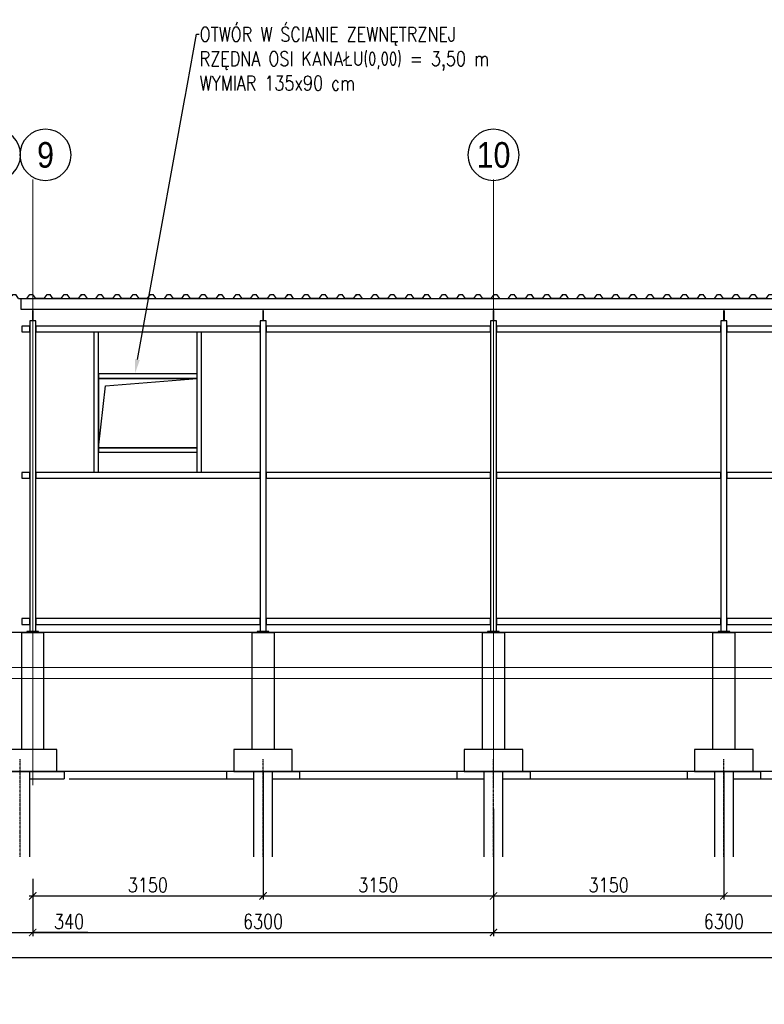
# Model space of a CAD drawing. Header units: millimetres. Extents: x -374129 to 1163271, y -112652 to 695637.
# Tile 229 of 256: x 38303 to 48483, y 50719 to 64180. Entities that reach past the tile are written whole.
import ezdxf
from ezdxf import colors
from ezdxf.entities.mleader import LeaderData, LeaderLine
from ezdxf.enums import TextEntityAlignment as Align
from ezdxf.math import Vec2, Vec3

# ---------------------------------------------------------------- set-up
doc = ezdxf.new("R2010")
doc.units = ezdxf.units.MM
doc.header["$PDMODE"] = 4
doc.linetypes.add('ACAD_ISO04W100', pattern=[30, 24, -3, 0, -3])
doc.linetypes.add('rcad -.-', pattern=[18, 12, -3, 0, -3])
doc.layers.add('A_HATCH', color=251, linetype='Continuous', lineweight=0)
doc.layers.add('KRT_osie', color=55, linetype='ACAD_ISO04W100', lineweight=18)
for name, color, linetype in [('KRT_fund', 3, 'Continuous'), ('KRT_izolacje', 252, 'Continuous'), ('KRT_opisy', 146, 'Continuous'), ('KRT_osie_budopis', 1, 'Continuous'), ('KRT_pale', 7, 'Continuous'), ('KRT_sciany', 2, 'Continuous'), ('KRT_stal', 4, 'Continuous'), ('KRT_technologia', 30, 'Continuous'), ('KRT_wymiary', 4, 'Continuous'), ('KRT_wymiary_100', 4, 'Continuous')]:
    doc.layers.add(name, color=color, linetype=linetype)
doc.styles.add('biuro 1', font='arial.ttf')
doc.styles.add('WYMIAR', font='romans.shx', dxfattribs={"width": 0.8})
doc.linetypes.add('podbeton', pattern='A,0.3,-0.1,[131,ltypeshp.shx,S=0.1,R=0,X=-0.1,Y=0],-0.1,0.3', length=0.8)
doc.linetypes.add('ZIGZAG', pattern='A,0.0001,-0.2,[131,ltypeshp.shx,S=0.2,R=0,X=-0.2,Y=0],-0.4,[131,ltypeshp.shx,S=0.2,R=180,X=0.2,Y=0],-0.2', length=0.8001)
doc.dimstyles.new('KRT_1-100', dxfattribs={"dimscale": 100, "dimtxt": 2, "dimasz": 1, "dimexe": 0.5, "dimexo": 0, "dimgap": 0.5, "dimtad": 1, "dimdec": 1, "dimrnd": 0.1, "dimzin": 9, "dimdsep": 46, "dimtxsty": 'WYMIAR', "dimblk": 'ARCHTICK', "dimcen": 0.09, "dimdle": 0.5, "dimclrd": 1, "dimclre": 252, "dimclrt": 256, "dimadec": 0, "dimazin": 0, "dimtfac": 1, "dimtdec": 1, "dimtmove": 0, "dimatfit": 3, "dimfxl": 1, "dimtolj": 1, "dimtzin": 0, "dimarcsym": 0})

# ---------------------------------------------------------------- blocks, each defined once
blk = doc.blocks.new('TR55')
at = {"color": 0}
for p, q in [((-980, 0), (-992, -16)), ((-980, 0), (-940, 0)), ((-900, -55), (-940, 0)), ((-786, -55), (-745, 0)), ((-745, 0), (-705, 0)), ((-664, -55), (-705, 0)), ((-550, -55), (-510, 0)), ((-510, 0), (-470, 0)), ((-430, -55), (-470, 0)), ((-316, -55), (-275, 0)), ((-275, 0), (-235, 0)), ((-194, -55), (-235, 0)), ((-80, -55), (-40, 0)), ((-40, 0), (0, 0)), ((-900, -55), (-786, -55)), ((-550, -55), (-664, -55)), ((-316, -55), (-430, -55)), ((-80, -55), (-194, -55))]:
    blk.add_line(p, q, dxfattribs=at)
blk = doc.blocks.new('opis_osi')
at = {"linetype": 'Continuous'}
for start, end in [(90, 180), (0, 90), (180, 270), (270, 0)]:
    blk.add_arc((0, -37.5), 35, start, end, dxfattribs=at)
at = {"color": 0, "linetype": 'Continuous', "style": 'biuro 1', "width": 0.85}
blk.add_attdef('AA', text='', height=35, dxfattribs=at).set_placement((0.1, -37.5), align=Align.MIDDLE_CENTER)
blk = doc.blocks.new('pale300')
at = {"color": 1, "linetype": 'rcad -.-', "ltscale": 0.2}
blk.add_line((0, -1165), (0, 169), dxfattribs=at)
at = {"color": 6, "linetype": 'ZIGZAG'}
for points in [[(130, -1165), (130, 0)], [(-130, 0), (-130, -1165)]]:
    blk.add_lwpolyline(points, dxfattribs=at)
blk = doc.blocks.new('slup160')
at = {"layer": 'KRT_stal'}
h = blk.add_hatch(color=256, dxfattribs=at)
h.dxf.hatch_style = 1
h.paths.add_polyline_path([(41, 4420), (-41, 4420), (-41, 4413), (-12, 4413, -0.414214), (-3, 4404), (-3, 4276, -0.414214), (-11, 4267), (-41, 4267), (-41, 4260), (41, 4260), (41, 4267), (12, 4267, -0.414214), (2, 4276), (2, 4404, -0.414214), (11, 4413), (41, 4413)])
for p, q in [((-3, 4404), (-3, 4276)), ((2, 4404), (2, 4276))]:
    blk.add_line(p, q, dxfattribs=at)
for points in [[(-41, 12), (41, 12), (41, 4260), (-41, 4260)], [(-80, 0), (80, 0), (80, 12), (-80, 12)]]:
    blk.add_lwpolyline(points, close=True, dxfattribs=at)
blk = doc.blocks.new('_ArchTick')
at = {"color": 0, "linetype": 'ByBlock', "const_width": 0.15}
blk.add_lwpolyline([(-0.5, -0.5), (0.5, 0.5)], dxfattribs=at)
blk = doc.blocks.new('*D330')
at = {"layer": 'Defpoints', "color": 0, "transparency": 16777216}
for p in [(38480, 52435), (44780, 52443), (44780, 51701)]:
    blk.add_point(p, dxfattribs=at)
at = {"layer": 'KRT_wymiary_100', "color": 252, "lineweight": -2, "transparency": 16777216}
for p, q in [((38480, 52435), (38480, 51651)), ((44780, 52443), (44780, 51651))]:
    blk.add_line(p, q, dxfattribs=at)
at = {"layer": 'KRT_wymiary_100', "color": 1, "lineweight": -2, "transparency": 16777216}
blk.add_line((38430, 51701), (44830, 51701), dxfattribs=at)
at = {"layer": 'KRT_wymiary_100', "color": 1, "lineweight": -2, "transparency": 16777216, "xscale": 100, "yscale": 100, "zscale": 100, "rotation": 180}
blk.add_blockref('_ArchTick', (38480, 51701), dxfattribs=at)
at = {"layer": 'KRT_wymiary_100', "color": 1, "lineweight": -2, "transparency": 16777216, "xscale": 100, "yscale": 100, "zscale": 100}
blk.add_blockref('_ArchTick', (44780, 51701), dxfattribs=at)
at = {"layer": 'KRT_wymiary_100', "transparency": 16777216, "insert": (41630, 51851), "char_height": 200, "attachment_point": 5, "style": 'WYMIAR'}
blk.add_mtext('\\A1;6300', dxfattribs=at)
blk = doc.blocks.new('*D331')
at = {"layer": 'Defpoints', "color": 0, "transparency": 16777216}
for p in [(41630, 53902), (38480, 52425), (41630, 52200)]:
    blk.add_point(p, dxfattribs=at)
at = {"layer": 'KRT_wymiary_100', "color": 252, "lineweight": -2, "transparency": 16777216}
for p, q in [((41630, 53902), (41630, 52150)), ((38480, 52425), (38480, 52150))]:
    blk.add_line(p, q, dxfattribs=at)
at = {"layer": 'KRT_wymiary_100', "color": 1, "lineweight": -2, "transparency": 16777216}
blk.add_line((38430, 52200), (41680, 52200), dxfattribs=at)
at = {"layer": 'KRT_wymiary_100', "color": 1, "lineweight": -2, "transparency": 16777216, "xscale": 100, "yscale": 100, "zscale": 100, "rotation": 180}
blk.add_blockref('_ArchTick', (38480, 52200), dxfattribs=at)
at = {"layer": 'KRT_wymiary_100', "color": 1, "lineweight": -2, "transparency": 16777216, "xscale": 100, "yscale": 100, "zscale": 100}
blk.add_blockref('_ArchTick', (41630, 52200), dxfattribs=at)
at = {"layer": 'KRT_wymiary_100', "transparency": 16777216, "insert": (40055, 52350), "char_height": 200, "attachment_point": 5, "style": 'WYMIAR'}
blk.add_mtext('\\A1;3150', dxfattribs=at)
blk = doc.blocks.new('*D332')
at = {"layer": 'Defpoints', "color": 0, "transparency": 16777216}
for p in [(41630, 53902), (44780, 53390), (44780, 52200)]:
    blk.add_point(p, dxfattribs=at)
at = {"layer": 'KRT_wymiary_100', "color": 252, "lineweight": -2, "transparency": 16777216}
for p, q in [((41630, 53902), (41630, 52150)), ((44780, 53390), (44780, 52150))]:
    blk.add_line(p, q, dxfattribs=at)
at = {"layer": 'KRT_wymiary_100', "color": 1, "lineweight": -2, "transparency": 16777216}
blk.add_line((41580, 52200), (44830, 52200), dxfattribs=at)
at = {"layer": 'KRT_wymiary_100', "color": 1, "lineweight": -2, "transparency": 16777216, "xscale": 100, "yscale": 100, "zscale": 100, "rotation": 180}
blk.add_blockref('_ArchTick', (41630, 52200), dxfattribs=at)
at = {"layer": 'KRT_wymiary_100', "color": 1, "lineweight": -2, "transparency": 16777216, "xscale": 100, "yscale": 100, "zscale": 100}
blk.add_blockref('_ArchTick', (44780, 52200), dxfattribs=at)
at = {"layer": 'KRT_wymiary_100', "transparency": 16777216, "insert": (43205, 52350), "char_height": 200, "attachment_point": 5, "style": 'WYMIAR'}
blk.add_mtext('\\A1;3150', dxfattribs=at)
blk = doc.blocks.new('*D333')
at = {"layer": 'Defpoints', "color": 0, "transparency": 16777216}
for p in [(44780, 52435), (51080, 52443), (51080, 51701)]:
    blk.add_point(p, dxfattribs=at)
at = {"layer": 'KRT_wymiary_100', "color": 252, "lineweight": -2, "transparency": 16777216}
for p, q in [((44780, 52435), (44780, 51651)), ((51080, 52443), (51080, 51651))]:
    blk.add_line(p, q, dxfattribs=at)
at = {"layer": 'KRT_wymiary_100', "color": 1, "lineweight": -2, "transparency": 16777216}
blk.add_line((44730, 51701), (51130, 51701), dxfattribs=at)
at = {"layer": 'KRT_wymiary_100', "color": 1, "lineweight": -2, "transparency": 16777216, "xscale": 100, "yscale": 100, "zscale": 100, "rotation": 180}
blk.add_blockref('_ArchTick', (44780, 51701), dxfattribs=at)
at = {"layer": 'KRT_wymiary_100', "color": 1, "lineweight": -2, "transparency": 16777216, "xscale": 100, "yscale": 100, "zscale": 100}
blk.add_blockref('_ArchTick', (51080, 51701), dxfattribs=at)
at = {"layer": 'KRT_wymiary_100', "transparency": 16777216, "insert": (47930, 51851), "char_height": 200, "attachment_point": 5, "style": 'WYMIAR'}
blk.add_mtext('\\A1;6300', dxfattribs=at)
blk = doc.blocks.new('*D334')
at = {"layer": 'Defpoints', "color": 0, "transparency": 16777216}
for p in [(47930, 53902), (44780, 52425), (47930, 52200)]:
    blk.add_point(p, dxfattribs=at)
at = {"layer": 'KRT_wymiary_100', "color": 252, "lineweight": -2, "transparency": 16777216}
for p, q in [((47930, 53902), (47930, 52150)), ((44780, 52425), (44780, 52150))]:
    blk.add_line(p, q, dxfattribs=at)
at = {"layer": 'KRT_wymiary_100', "color": 1, "lineweight": -2, "transparency": 16777216}
blk.add_line((44730, 52200), (47980, 52200), dxfattribs=at)
at = {"layer": 'KRT_wymiary_100', "color": 1, "lineweight": -2, "transparency": 16777216, "xscale": 100, "yscale": 100, "zscale": 100, "rotation": 180}
blk.add_blockref('_ArchTick', (44780, 52200), dxfattribs=at)
at = {"layer": 'KRT_wymiary_100', "color": 1, "lineweight": -2, "transparency": 16777216, "xscale": 100, "yscale": 100, "zscale": 100}
blk.add_blockref('_ArchTick', (47930, 52200), dxfattribs=at)
at = {"layer": 'KRT_wymiary_100', "transparency": 16777216, "insert": (46355, 52350), "char_height": 200, "attachment_point": 5, "style": 'WYMIAR'}
blk.add_mtext('\\A1;3150', dxfattribs=at)
blk = doc.blocks.new('*D335')
at = {"layer": 'Defpoints', "color": 0, "transparency": 16777216}
for p in [(47930, 53902), (51080, 53390), (51080, 52200)]:
    blk.add_point(p, dxfattribs=at)
at = {"layer": 'KRT_wymiary_100', "color": 252, "lineweight": -2, "transparency": 16777216}
for p, q in [((47930, 53902), (47930, 52150)), ((51080, 53390), (51080, 52150))]:
    blk.add_line(p, q, dxfattribs=at)
at = {"layer": 'KRT_wymiary_100', "color": 1, "lineweight": -2, "transparency": 16777216}
blk.add_line((47880, 52200), (51130, 52200), dxfattribs=at)
at = {"layer": 'KRT_wymiary_100', "color": 1, "lineweight": -2, "transparency": 16777216, "xscale": 100, "yscale": 100, "zscale": 100, "rotation": 180}
blk.add_blockref('_ArchTick', (47930, 52200), dxfattribs=at)
at = {"layer": 'KRT_wymiary_100', "color": 1, "lineweight": -2, "transparency": 16777216, "xscale": 100, "yscale": 100, "zscale": 100}
blk.add_blockref('_ArchTick', (51080, 52200), dxfattribs=at)
at = {"layer": 'KRT_wymiary_100', "transparency": 16777216, "insert": (49505, 52350), "char_height": 200, "attachment_point": 5, "style": 'WYMIAR'}
blk.add_mtext('\\A1;3150', dxfattribs=at)
blk = doc.blocks.new('*D346')
at = {"layer": 'Defpoints', "color": 0, "transparency": 16777216}
for p in [(38140, 52443), (38480, 51937), (38480, 51701)]:
    blk.add_point(p, dxfattribs=at)
at = {"layer": 'KRT_wymiary_100', "color": 252, "lineweight": -2, "transparency": 16777216}
for p, q in [((38140, 52443), (38140, 51651)), ((38480, 51937), (38480, 51651))]:
    blk.add_line(p, q, dxfattribs=at)
at = {"layer": 'KRT_wymiary_100', "color": 1, "lineweight": -2, "transparency": 16777216}
for p, q in [((38090, 51701), (38530, 51701)), ((39233, 51701), (38480, 51701))]:
    blk.add_line(p, q, dxfattribs=at)
at = {"layer": 'KRT_wymiary_100', "color": 1, "lineweight": -2, "transparency": 16777216, "xscale": 100, "yscale": 100, "zscale": 100, "rotation": 180}
blk.add_blockref('_ArchTick', (38140, 51701), dxfattribs=at)
at = {"layer": 'KRT_wymiary_100', "color": 1, "lineweight": -2, "transparency": 16777216, "xscale": 100, "yscale": 100, "zscale": 100}
blk.add_blockref('_ArchTick', (38480, 51701), dxfattribs=at)
at = {"layer": 'KRT_wymiary_100', "transparency": 16777216, "insert": (38977, 51851), "char_height": 200, "attachment_point": 5, "style": 'WYMIAR'}
blk.add_mtext('\\A1;340', dxfattribs=at)
blk = doc.blocks.new('*D376')
at = {"layer": 'Defpoints', "color": 0, "transparency": 16777216}
for p in [(-150, 52111), (70320, 51863), (70320, 51359)]:
    blk.add_point(p, dxfattribs=at)
at = {"layer": 'KRT_wymiary', "color": 252, "lineweight": -2, "transparency": 16777216}
for p, q in [((-150, 52111), (-150, 51309)), ((70320, 51863), (70320, 51309))]:
    blk.add_line(p, q, dxfattribs=at)
at = {"layer": 'KRT_wymiary', "color": 1, "lineweight": -2, "transparency": 16777216}
blk.add_line((-200, 51359), (70370, 51359), dxfattribs=at)
at = {"layer": 'KRT_wymiary', "color": 1, "lineweight": -2, "transparency": 16777216, "xscale": 100, "yscale": 100, "zscale": 100, "rotation": 180}
blk.add_blockref('_ArchTick', (-150, 51359), dxfattribs=at)
at = {"layer": 'KRT_wymiary', "color": 1, "lineweight": -2, "transparency": 16777216, "xscale": 100, "yscale": 100, "zscale": 100}
blk.add_blockref('_ArchTick', (70320, 51359), dxfattribs=at)
at = {"layer": 'KRT_wymiary', "transparency": 16777216, "insert": (35085, 51509), "char_height": 200, "attachment_point": 5, "style": 'WYMIAR'}
blk.add_mtext('\\A1;70470', dxfattribs=at)

msp = doc.modelspace()

# ---------------------------------------------------------------- linework, layer by layer
at = {"layer": 'A_HATCH', "color": 3}
msp.add_line((0, 55321.74), (70851.38, 55321.74), dxfattribs=at)
at = {"layer": 'A_HATCH', "color": 1}
msp.add_line((0, 55171.74), (70851.38, 55171.74), dxfattribs=at)
at = {"layer": 'KRT_sciany', "color": 2}
for p, q in [((70170, 55801.74), (150, 55801.74)), ((70720, 53901.74), (400, 53901.74))]:
    msp.add_line(p, q, dxfattribs=at)
at = {"layer": 'KRT_stal'}
msp.add_lwpolyline([(38320, 60221.74), (57540, 60221.74), (57540, 60361.74), (38320, 60361.74)], close=True, dxfattribs=at)
at = {"layer": 'KRT_stal', "color": 1}
for points in [[(38330, 59911.74), (38439, 59911.74), (38439, 59991.74), (38330, 59991.74)], [(38521, 59911.74), (41589, 59911.74), (41589, 59991.74), (38521, 59991.74)], [(41671, 59911.74), (44739, 59911.74), (44739, 59991.74), (41671, 59991.74)], [(44821, 59911.74), (47889, 59911.74), (47889, 59991.74), (44821, 59991.74)], [(47971, 59911.74), (51039, 59911.74), (51039, 59991.74), (47971, 59991.74)], [(39380, 58266.74), (40730, 58266.74), (40730, 58326.74), (39380, 58326.74)], [(38330, 57911.74), (38439, 57911.74), (38439, 57991.74), (38330, 57991.74)], [(38521, 57911.74), (41589, 57911.74), (41589, 57991.74), (38521, 57991.74)], [(41671, 57911.74), (44739, 57911.74), (44739, 57991.74), (41671, 57991.74)], [(44821, 57911.74), (47889, 57911.74), (47889, 57991.74), (44821, 57991.74)], [(47971, 57911.74), (51039, 57911.74), (51039, 57991.74), (47971, 57991.74)], [(38330, 55911.74), (38439, 55911.74), (38439, 55991.74), (38330, 55991.74)], [(38521, 55911.74), (41589, 55911.74), (41589, 55991.74), (38521, 55991.74)], [(41671, 55911.74), (44739, 55911.74), (44739, 55991.74), (41671, 55991.74)], [(44821, 55911.74), (47889, 55911.74), (47889, 55991.74), (44821, 55991.74)], [(47971, 55911.74), (51039, 55911.74), (51039, 55991.74), (47971, 55991.74)]]:
    msp.add_lwpolyline(points, close=True, dxfattribs=at)
at = {"layer": 'KRT_technologia'}
msp.add_line((39380, 58326.74), (39474.71, 59173.94), dxfattribs=at)

# ---------------------------------------------------------------- block references
at = {"layer": 'KRT_izolacje', "color": 8}
for p in [(39187.82, 60421.74), (40127.82, 60421.74), (41067.82, 60421.74), (42007.82, 60421.74), (42947.82, 60421.74), (43887.82, 60421.74), (44827.82, 60421.74), (45767.82, 60421.74), (46707.82, 60421.74), (47647.82, 60421.74), (48587.82, 60421.74)]:
    msp.add_blockref('TR55', p, dxfattribs=at)
at = {"layer": 'KRT_osie_budopis', "color": 3, "xscale": 10, "yscale": 10, "zscale": 10}
for p, values in [((37965, 62706.63), {'AA': '8'}), ((38655, 62706.63), {'AA': '9'}), ((44780, 62706.63), {'AA': '10'})]:
    msp.add_blockref('opis_osi', p, dxfattribs=at).add_auto_attribs(values)
at = {"layer": 'KRT_stal'}
for p in [(38480, 55801.74), (41630, 55801.74), (44780, 55801.74), (47930, 55801.74)]:
    msp.add_blockref('slup160', p, dxfattribs=at)

# ---------------------------------------------------------------- leaders
at = {"layer": 'KRT_opisy', "color": 1}
ml = msp.add_multileader_mtext('Standard', dxfattribs=at)
ml.set_content('\\C54;POZ.3.5 STĘŻENIE ŚCIENNE ', style='WYMIAR')
ml.set_leader_properties()
ml.build(insert=Vec2(0, 0))
ml.multileader.update_dxf_attribs({"dogleg_length": 0.36, "arrow_head_size": 200, "scale": 100})
ctx = ml.context
ctx.base_point, ctx.scale, ctx.char_height, ctx.arrow_head_size, ctx.landing_gap_size, ctx.plane_origin = Vec3(4529.42, 61665.82), 100, 180, 200, 9, Vec3(-37440.97, -20773.81)
notes = []
notes.append((ctx, [(0, (1, 1, 0), (4493.42, 61665.82), (1, 0), 36, [(0, [(3495.35, 59721.27)], 0, [])])]))
ctx.mtext.insert, ctx.mtext.width, ctx.mtext.defined_height, ctx.mtext.flow_direction = Vec3(4538.42, 61755.82), 2657.9479, 1300.46, 5
ml = msp.add_multileader_mtext('Standard', dxfattribs=at)
ml.set_content('\\C54;POZ.3.0 BLACHA TRAPEZOWA {\\H0.8x;\\C6;\\P}\\C6;TR50.260.1038 gr.0,6 NEGATYW, BALEXMETAL ', style='WYMIAR')
ml.set_leader_properties()
ml.build(insert=Vec2(0, 0))
ml.multileader.update_dxf_attribs({"dogleg_length": 0.36, "arrow_head_size": 200, "scale": 100})
ctx = ml.context
ctx.base_point, ctx.scale, ctx.char_height, ctx.arrow_head_size, ctx.landing_gap_size, ctx.plane_origin = Vec3(27225.3, 61541.21), 100, 180, 200, 9, Vec3(-5530.01, -24015.67)
notes.append((ctx, [(0, (1, 1, 0), (26977.76, 61541.21), (1, 0), 247.54, [(1, [(24132.13, 59179.47)], 0, [])])]))
ctx.mtext.insert, ctx.mtext.width, ctx.mtext.defined_height, ctx.mtext.flow_direction = Vec3(27234.3, 61661.21), 5639.0794, 1400.46, 5
ml = msp.add_multileader_mtext('Standard', dxfattribs=at)
ml.set_content('{\\C2;POZ.3.3 PŁATEW DACHOWA}', style='WYMIAR')
ml.set_leader_properties()
ml.build(insert=Vec2(0, 0))
ml.multileader.update_dxf_attribs({"dogleg_length": 0.36, "arrow_head_size": 200, "scale": 100})
ctx = ml.context
ctx.base_point, ctx.scale, ctx.char_height, ctx.arrow_head_size, ctx.landing_gap_size, ctx.plane_origin = Vec3(16991.4, 61306.69), 100, 180, 200, 9, Vec3(-21279.78, -21222.93)
notes.append((ctx, [(0, (1, 1, 0), (16955.4, 61306.69), (1, 0), 36, [(0, [(16049.38, 60301.19)], 0, [])])]))
ctx.mtext.insert, ctx.mtext.width, ctx.mtext.defined_height, ctx.mtext.flow_direction = Vec3(17000.4, 61396.69), 2657.9479, 1300.46, 5
ml = msp.add_multileader_mtext('Standard', dxfattribs=at)
ml.set_content('{\\C2;POZ.3.1 SŁUP STALOWY IPE160}', style='WYMIAR')
ml.set_leader_properties()
ml.build(insert=Vec2(0, 0))
ml.multileader.update_dxf_attribs({"dogleg_length": 0.36, "arrow_head_size": 200, "scale": 100})
ctx = ml.context
ctx.base_point, ctx.scale, ctx.char_height, ctx.arrow_head_size, ctx.landing_gap_size, ctx.plane_origin = Vec3(16602.1, 58975.51), 100, 180, 200, 9, Vec3(-19791.88, -23040.01)
notes.append((ctx, [(0, (1, 1, 0), (16566.1, 58975.51), (1, 0), 36, [(1, [(15709, 59669.05)], 0, [])])]))
ctx.mtext.insert, ctx.mtext.width, ctx.mtext.defined_height, ctx.mtext.flow_direction = Vec3(16611.1, 59065.51), 1971.2586, 1300.46, 5
ml = msp.add_multileader_mtext('Standard', dxfattribs=at)
ml.set_content('\\C54;POZ.3.4 RYGLE ŚCIENNE ', style='WYMIAR')
ml.set_leader_properties()
ml.build(insert=Vec2(0, 0))
ml.multileader.update_dxf_attribs({"dogleg_length": 0.36, "arrow_head_size": 200, "scale": 100})
ctx = ml.context
ctx.base_point, ctx.scale, ctx.char_height, ctx.arrow_head_size, ctx.landing_gap_size, ctx.plane_origin = Vec3(16917.43, 56914.92), 100, 180, 200, 9, Vec3(-14345.93, -23638.15)
notes.append((ctx, [(0, (1, 1, 0), (16881.43, 56914.92), (1, 0), 36, [(0, [(16305.52, 55991.74), (16234.42, 57991.74)], 0, [])])]))
ctx.mtext.insert, ctx.mtext.width, ctx.mtext.defined_height, ctx.mtext.flow_direction = Vec3(16926.43, 57004.92), 1754.4091, 1300.46, 5
ml = msp.add_multileader_mtext('Standard', dxfattribs=at)
ml.set_content('\\C54;POZ.1.7 PODWALINA FUNDAMENTOWA 15x190cm', style='WYMIAR')
ml.set_leader_properties()
ml.build(insert=Vec2(0, 0))
ml.multileader.update_dxf_attribs({"dogleg_length": 0.36, "arrow_head_size": 200, "scale": 100})
ctx = ml.context
ctx.base_point, ctx.scale, ctx.char_height, ctx.arrow_head_size, ctx.landing_gap_size, ctx.plane_origin = Vec3(5820.13, 50860.39), 100, 180, 200, 9, Vec3(-30868.89, -28018.32)
notes.append((ctx, [(0, (1, 1, 0), (5784.13, 50860.39), (1, 0), 36, [(1, [(4195.72, 54183.21)], 0, [])])]))
ctx.mtext.insert, ctx.mtext.width, ctx.mtext.defined_height, ctx.mtext.flow_direction = Vec3(5829.13, 50950.39), 3482.7917, 1400.46, 5
for ctx, leaders in notes:
    for number, flags, end, landing, length, lines in leaders:
        leader = LeaderData()
        leader.index, (leader.has_last_leader_line, leader.has_dogleg_vector, leader.attachment_direction) = number, flags
        leader.last_leader_point, leader.dogleg_vector, leader.dogleg_length = Vec3(end), Vec3(landing), length
        for number, points, colour, breaks in lines:
            line = LeaderLine()
            line.index, line.vertices, line.color, line.breaks = number, Vec3.list(points), colors.encode_raw_color(colour), breaks
            leader.lines.append(line)
        ctx.leaders.append(leader)

# ---------------------------------------------------------------- next in the draw order: leaders
ml = msp.add_multileader_mtext('Standard', dxfattribs=at)
ml.set_content('\\C54;WARSTWY GRUNTU WEDŁUG PROJEKTU WZMOCNIENIA PODŁOŻA:\\P\\pi-3,l3,t3;{\\fSymbol|b0|i0|c2|p18;·^I}nB [Po/Pr] gr.40cm\\P{\\fSymbol|b0|i0|c2|p18;·^I}TŁUCZEŃ, ROZKRUSZ BETONOWY gr.30cm\\P{\\fSymbol|b0|i0|c2|p18;·^I}GRUNT RODZIMY \\fArial|b0|i0|c238|p34;\\W1;G\\fSymbol|b0|i0|c2|p18;p\\fArial|b0|i0|c238|p34;/G\\fSymbol|b0|i0|c2|p18;p\\fArial|b0|i0|c238|p34;z pl/tpl', style='WYMIAR')
ml.set_leader_properties()
ml.build(insert=Vec2(0, 0))
ml.multileader.update_dxf_attribs({"text_left_attachment_type": 6, "text_right_attachment_type": 6, "dogleg_length": 0.36, "arrow_head_size": 200, "scale": 100})
ctx = ml.context
ctx.base_point, ctx.scale, ctx.char_height, ctx.arrow_head_size, ctx.landing_gap_size, ctx.plane_origin = Vec3(-8776.91, 52138.72), 100, 200, 200, 9, Vec3(-44267.87, -29913.25)
ctx.left_attachment, ctx.right_attachment = 6, 6
notes = []
notes.append((ctx, [(0, (1, 1, 0), (-8812.91, 52138.72), (1, 0), 36, [(1, [(-8812.91, 54511.74)], 0, [])])]))
ctx.mtext.insert, ctx.mtext.width, ctx.mtext.defined_height, ctx.mtext.flow_direction = Vec3(-8767.91, 52394.12), 6873.6004, 1534.23, 5
ctx.mtext.has_bg_fill, ctx.mtext.bg_color, ctx.mtext.bg_scale_factor, ctx.mtext.bg_transparency, ctx.mtext.use_window_bg_color = 1, -1027028792, 1.5, 0, 1
for ctx, leaders in notes:
    for number, flags, end, landing, length, lines in leaders:
        leader = LeaderData()
        leader.index, (leader.has_last_leader_line, leader.has_dogleg_vector, leader.attachment_direction) = number, flags
        leader.last_leader_point, leader.dogleg_vector, leader.dogleg_length = Vec3(end), Vec3(landing), length
        for number, points, colour, breaks in lines:
            line = LeaderLine()
            line.index, line.vertices, line.color, line.breaks = number, Vec3.list(points), colors.encode_raw_color(colour), breaks
            leader.lines.append(line)
        ctx.leaders.append(leader)

# ---------------------------------------------------------------- next in the draw order: linework, layer by layer
at = {"layer": 'KRT_fund', "color": 1, "linetype": 'podbeton'}
for p, q in [((38810, 53901.74), (38910, 53901.74)), ((38910, 53901.74), (38910, 53801.74)), ((41130, 53901.74), (41130, 53801.74)), ((41230, 53901.74), (41130, 53901.74)), ((42030, 53901.74), (42130, 53901.74)), ((42130, 53901.74), (42130, 53801.74)), ((44280, 53901.74), (44280, 53801.74)), ((44380, 53901.74), (44280, 53901.74)), ((44280, 53901.74), (44280, 53801.74)), ((44380, 53901.74), (44280, 53901.74)), ((45180, 53901.74), (45280, 53901.74)), ((45180, 53901.74), (45280, 53901.74)), ((45280, 53901.74), (45280, 53801.74)), ((45280, 53901.74), (45280, 53801.74)), ((47430, 53901.74), (47430, 53801.74)), ((47530, 53901.74), (47430, 53901.74)), ((47430, 53901.74), (47430, 53801.74)), ((47530, 53901.74), (47430, 53901.74)), ((48330, 53901.74), (48430, 53901.74)), ((48330, 53901.74), (48430, 53901.74)), ((48430, 53901.74), (48430, 53801.74)), ((48430, 53901.74), (48430, 53801.74)), ((38440, 53801.74), (38640, 53801.74)), ((38610, 53801.74), (38910, 53801.74)), ((38980, 53801.74), (41500.04, 53801.74)), ((41760, 53801.74), (42130, 53801.74)), ((42130, 53801.74), (44650.04, 53801.74)), ((44910, 53801.74), (45280, 53801.74)), ((44910, 53801.74), (45280, 53801.74)), ((45280, 53801.74), (47800.04, 53801.74)), ((48060, 53801.74), (48430, 53801.74)), ((48060, 53801.74), (48430, 53801.74)), ((48430, 53801.74), (50950.04, 53801.74))]:
    msp.add_line(p, q, dxfattribs=at)
at = {"layer": 'KRT_fund', "color": 2}
for points in [[(38330, 54201.74), (38330, 55801.74), (38630, 55801.74), (38630, 54201.74)], [(41480, 54201.74), (41480, 55801.74), (41780, 55801.74), (41780, 54201.74)], [(44630, 54201.74), (44630, 55801.74), (44930, 55801.74), (44930, 54201.74)], [(44630, 54201.74), (44630, 55801.74), (44930, 55801.74), (44930, 54201.74)], [(47780, 54201.74), (47780, 55801.74), (48080, 55801.74), (48080, 54201.74)], [(47780, 54201.74), (47780, 55801.74), (48080, 55801.74), (48080, 54201.74)], [(38810, 53901.74), (38810, 54201.74), (37810, 54201.74), (37810, 53901.74)], [(42030, 53901.74), (42030, 54201.74), (41230, 54201.74), (41230, 53901.74)], [(45180, 53901.74), (45180, 54201.74), (44380, 54201.74), (44380, 53901.74)], [(45180, 53901.74), (45180, 54201.74), (44380, 54201.74), (44380, 53901.74)], [(48330, 53901.74), (48330, 54201.74), (47530, 54201.74), (47530, 53901.74)], [(48330, 53901.74), (48330, 54201.74), (47530, 54201.74), (47530, 53901.74)]]:
    msp.add_lwpolyline(points, close=True, dxfattribs=at)
at = {"layer": 'KRT_osie', "ltscale": 0.5}
for p, q in [((38480, 61997.09), (38480, 53714.43)), ((38480, 61997.09), (38480, 53714.43)), ((44780, 61997.09), (44780, 53714.43)), ((44780, 61997.09), (44780, 53714.43))]:
    msp.add_line(p, q, dxfattribs=at)

# ---------------------------------------------------------------- next in the draw order: block references
at = {"layer": 'KRT_pale'}
for p in [(38310.02, 53901.74), (41630.02, 53901.74), (44780.02, 53901.74), (44780.02, 53901.74), (47930.02, 53901.74), (47930.02, 53901.74)]:
    msp.add_blockref('pale300', p, dxfattribs=at)

# ---------------------------------------------------------------- next in the draw order: dimensions: what is measured, and where the dimension line sits
at = {"layer": 'KRT_wymiary'}
dim = msp.add_linear_dim(base=(70320, 51359.04), p1=(-150, 52110.95), p2=(70320, 51862.55), dimstyle='KRT_1-100', dxfattribs=at)
dim.commit()
dim.dimension.update_dxf_attribs({"geometry": '*D376', "text_midpoint": (35085, 51509.04)})
at = {"layer": 'KRT_wymiary_100'}
for base, p1, p2, picture, middle in [((41630, 52200.11), (38480, 52425.47), (41630, 53901.74), '*D331', (40055, 52350.11)), ((44780, 52200.11), (41630, 53901.74), (44780, 53389.91), '*D332', (43205, 52350.11)), ((47930, 52200.11), (44780, 52425.47), (47930, 53901.74), '*D334', (46355, 52350.11)), ((51080, 52200.11), (47930, 53901.74), (51080, 53389.91), '*D335', (49505, 52350.11))]:
    dim = msp.add_linear_dim(base=base, p1=p1, p2=p2, dimstyle='KRT_1-100', dxfattribs=at)
    dim.commit()
    dim.dimension.update_dxf_attribs({"geometry": picture, "text_midpoint": middle})
dim = msp.add_linear_dim(base=(38480, 51701.16), p1=(38140, 52443.43), p2=(38480, 51936.71), dimstyle='KRT_1-100', override={"dimtmove": 1}, dxfattribs=at)
dim.commit()
dim.dimension.update_dxf_attribs({"geometry": '*D346', "text_midpoint": (38977.4, 51701.16), "dimtype": 160})
for base, p1, p2, picture, middle in [((44780, 51701.16), (38480, 52435.05), (44780, 52443.43), '*D330', (41630, 51851.16)), ((51080, 51701.16), (44780, 52435.05), (51080, 52443.43), '*D333', (47930, 51851.16))]:
    dim = msp.add_linear_dim(base=base, p1=p1, p2=p2, dimstyle='KRT_1-100', override={"dimtmove": 1}, dxfattribs=at)
    dim.commit()
    dim.dimension.update_dxf_attribs({"geometry": picture, "text_midpoint": middle})

# ---------------------------------------------------------------- next in the draw order: leaders
at = {"layer": 'KRT_opisy', "color": 1}
ml = msp.add_multileader_mtext('Standard', dxfattribs=at)
ml.set_content('\\C54;OTWÓR W ŚCIANIE ZEWNĘTRZNEJ\\PRZĘDNA OSI KANAŁU(0,00) = 3,50 m\\PWYMIAR 135x90 cm\\fArial|b0|i0|c238|p34;\\W1; ', style='WYMIAR')
ml.set_leader_properties()
ml.build(insert=Vec2(0, 0))
ml.multileader.update_dxf_attribs({"text_right_attachment_type": 6, "dogleg_length": 0.36, "arrow_head_size": 200, "scale": 100})
ctx = ml.context
ctx.base_point, ctx.scale, ctx.char_height, ctx.arrow_head_size, ctx.landing_gap_size, ctx.plane_origin = Vec3(8574.05, 63979.87), 100, 200, 200, 9, Vec3(-21732.78, -29195.3)
ctx.right_attachment = 6
notes = []
notes.append((ctx, [(0, (1, 1, 0), (8538.05, 63979.87), (1, 0), 36, [(1, [(7696.68, 59336.74)], 0, [])])]))
ctx.mtext.insert, ctx.mtext.width, ctx.mtext.defined_height, ctx.mtext.flow_direction = Vec3(8583.05, 64079.87), 5076.6338, 1534.23, 5
ctx.mtext.has_bg_fill, ctx.mtext.bg_color, ctx.mtext.bg_scale_factor, ctx.mtext.bg_transparency, ctx.mtext.use_window_bg_color = 1, -1027028792, 1.5, 0, 1
for ctx, leaders in notes:
    for number, flags, end, landing, length, lines in leaders:
        leader = LeaderData()
        leader.index, (leader.has_last_leader_line, leader.has_dogleg_vector, leader.attachment_direction) = number, flags
        leader.last_leader_point, leader.dogleg_vector, leader.dogleg_length = Vec3(end), Vec3(landing), length
        for number, points, colour, breaks in lines:
            line = LeaderLine()
            line.index, line.vertices, line.color, line.breaks = number, Vec3.list(points), colors.encode_raw_color(colour), breaks
            leader.lines.append(line)
        ctx.leaders.append(leader)

# ---------------------------------------------------------------- next in the draw order: leaders
ml = msp.add_multileader_mtext('Standard', dxfattribs=at)
ml.set_content('\\C54;OTWÓR W ŚCIANIE ZEWNĘTRZNEJ\\PRZĘDNA OSI KANAŁU(0,00) = 3,50 m\\PWYMIAR 135x90 cm\\fArial|b0|i0|c238|p34;\\W1; ', style='WYMIAR')
ml.set_leader_properties()
ml.build(insert=Vec2(0, 0))
ml.multileader.update_dxf_attribs({"text_right_attachment_type": 6, "dogleg_length": 0.36, "arrow_head_size": 200, "scale": 100})
ctx = ml.context
ctx.base_point, ctx.scale, ctx.char_height, ctx.arrow_head_size, ctx.landing_gap_size, ctx.plane_origin = Vec3(21514.05, 63979.87), 100, 200, 200, 9, Vec3(-8792.78, -29195.3)
ctx.right_attachment = 6
notes = []
notes.append((ctx, [(0, (1, 1, 0), (21478.05, 63979.87), (1, 0), 36, [(1, [(20636.68, 59336.74)], 0, [])])]))
ctx.mtext.insert, ctx.mtext.width, ctx.mtext.defined_height, ctx.mtext.flow_direction = Vec3(21523.05, 64079.87), 5076.6338, 1534.23, 5
ctx.mtext.has_bg_fill, ctx.mtext.bg_color, ctx.mtext.bg_scale_factor, ctx.mtext.bg_transparency, ctx.mtext.use_window_bg_color = 1, -1027028792, 1.5, 0, 1
for ctx, leaders in notes:
    for number, flags, end, landing, length, lines in leaders:
        leader = LeaderData()
        leader.index, (leader.has_last_leader_line, leader.has_dogleg_vector, leader.attachment_direction) = number, flags
        leader.last_leader_point, leader.dogleg_vector, leader.dogleg_length = Vec3(end), Vec3(landing), length
        for number, points, colour, breaks in lines:
            line = LeaderLine()
            line.index, line.vertices, line.color, line.breaks = number, Vec3.list(points), colors.encode_raw_color(colour), breaks
            leader.lines.append(line)
        ctx.leaders.append(leader)

# ---------------------------------------------------------------- next in the draw order: linework, layer by layer
at = {"layer": 'KRT_stal', "color": 1}
for points in [[(39320, 57991.74), (39320, 59911.74)], [(39380, 57991.74), (39380, 59911.74)]]:
    msp.add_lwpolyline(points, dxfattribs=at)

# ---------------------------------------------------------------- next in the draw order: leaders
at = {"layer": 'KRT_opisy', "color": 1}
ml = msp.add_multileader_mtext('Standard', dxfattribs=at)
ml.set_content('\\C54;OTWÓR W ŚCIANIE ZEWNĘTRZNEJ\\PRZĘDNA OSI KANAŁU(0,00) = 3,50 m\\PWYMIAR 135x90 cm\\fArial|b0|i0|c238|p34;\\W1; ', style='WYMIAR')
ml.set_leader_properties()
ml.build(insert=Vec2(0, 0))
ml.multileader.update_dxf_attribs({"text_right_attachment_type": 6, "dogleg_length": 0.36, "arrow_head_size": 200, "scale": 100})
ctx = ml.context
ctx.base_point, ctx.scale, ctx.char_height, ctx.arrow_head_size, ctx.landing_gap_size, ctx.plane_origin = Vec3(40754.05, 63979.87), 100, 200, 200, 9, Vec3(10447.22, -29195.3)
ctx.right_attachment = 6
notes = []
notes.append((ctx, [(0, (1, 1, 0), (40718.05, 63979.87), (1, 0), 36, [(1, [(39876.68, 59336.74)], 0, [])])]))
ctx.mtext.insert, ctx.mtext.width, ctx.mtext.defined_height, ctx.mtext.flow_direction = Vec3(40763.05, 64079.87), 5076.6338, 1534.23, 5
ctx.mtext.has_bg_fill, ctx.mtext.bg_color, ctx.mtext.bg_scale_factor, ctx.mtext.bg_transparency, ctx.mtext.use_window_bg_color = 1, -1027028792, 1.5, 0, 1
for ctx, leaders in notes:
    for number, flags, end, landing, length, lines in leaders:
        leader = LeaderData()
        leader.index, (leader.has_last_leader_line, leader.has_dogleg_vector, leader.attachment_direction) = number, flags
        leader.last_leader_point, leader.dogleg_vector, leader.dogleg_length = Vec3(end), Vec3(landing), length
        for number, points, colour, breaks in lines:
            line = LeaderLine()
            line.index, line.vertices, line.color, line.breaks = number, Vec3.list(points), colors.encode_raw_color(colour), breaks
            leader.lines.append(line)
        ctx.leaders.append(leader)

# ---------------------------------------------------------------- next in the draw order: linework, layer by layer
at = {"layer": 'KRT_stal', "color": 1}
for points in [[(40730, 57991.74), (40730, 59911.74)], [(40790, 57991.74), (40790, 59911.74)]]:
    msp.add_lwpolyline(points, dxfattribs=at)
msp.add_lwpolyline([(39380, 59276.74), (40730, 59276.74), (40730, 59336.74), (39380, 59336.74)], close=True, dxfattribs=at)
at = {"layer": 'KRT_technologia'}
msp.add_line((39474.71, 59173.94), (40730, 59276.74), dxfattribs=at)
msp.add_lwpolyline([(39380, 58326.74), (40730, 58326.74), (40730, 59276.74), (39380, 59276.74)], close=True, dxfattribs=at)

doc.saveas('drawing.dxf')
